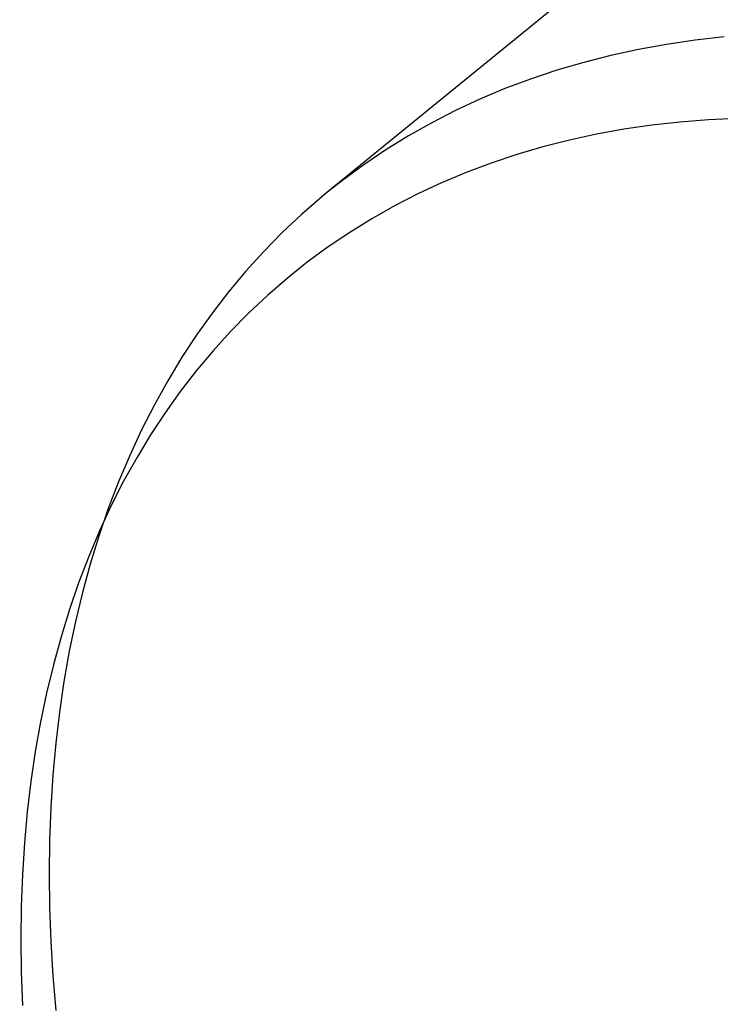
# Model space of a CAD drawing. Header units: millimetres. Extents: x -104 to 128, y -124 to 124.
# Tile 5 of 256: x -104.36 to -99.37, y -109.28 to -102.27. Entities that reach past the tile are written whole.
import ezdxf

# ---------------------------------------------------------------- set-up
doc = ezdxf.new("R2010")
doc.units = ezdxf.units.MM
doc.header["$MEASUREMENT"] = 0
doc.layers.add('Predefinito', color=5, linetype='Continuous')

msp = doc.modelspace()

# ---------------------------------------------------------------- linework, layer by layer
at = {"layer": 'Predefinito', "extrusion": (0.657678, 0.107644, 0.745569)}
msp.add_lwpolyline([(-84.9868, 1187.709), (-84.9958, 1187.7293), (-85.0053, 1187.7496), (-85.0154, 1187.7698), (-85.026, 1187.79), (-85.0372, 1187.8101), (-85.0489, 1187.83), (-85.0611, 1187.8499), (-85.074, 1187.8696), (-85.0874, 1187.8892), (-85.1013, 1187.9085), (-85.1158, 1187.9277), (-85.1309, 1187.9466), (-85.1465, 1187.9653), (-85.1626, 1187.9837), (-85.1793, 1188.0018), (-85.1966, 1188.0195), (-85.2143, 1188.037), (-85.2326, 1188.054), (-85.2514, 1188.0707), (-85.2707, 1188.087), (-85.2905, 1188.1028), (-85.3107, 1188.1182), (-85.3314, 1188.1331), (-85.3525, 1188.1475), (-85.3741, 1188.1614), (-85.396, 1188.1748), (-85.4183, 1188.1877), (-85.441, 1188.1999), (-85.464, 1188.2116), (-85.4874, 1188.2228), (-85.511, 1188.2333), (-85.5349, 1188.2432), (-85.5591, 1188.2525), (-85.5835, 1188.2611), (-85.6081, 1188.2692), (-85.6328, 1188.2765), (-85.6578, 1188.2832), (-85.6828, 1188.2893), (-85.7079, 1188.2947), (-85.7331, 1188.2995), (-85.7584, 1188.3036), (-85.7836, 1188.307), (-85.8089, 1188.3098), (-85.8341, 1188.3119), (-85.8593, 1188.3134), (-85.8844, 1188.3142), (-85.9094, 1188.3145), (-85.9343, 1188.3141), (-85.959, 1188.3131), (-85.9836, 1188.3114), (-86.008, 1188.3092), (-86.0322, 1188.3064), (-86.0561, 1188.3031), (-86.0798, 1188.2992), (-86.1033, 1188.2948), (-86.1265, 1188.2898), (-86.1493, 1188.2843), (-86.1719, 1188.2784), (-86.1942, 1188.272), (-86.2161, 1188.2651), (-86.2377, 1188.2578), (-86.2589, 1188.25), (-86.2798, 1188.2419), (-86.3002, 1188.2334)], dxfattribs=at)
at = {"layer": 'Predefinito', "extrusion": (0.623564, 0.170671, 0.762915)}
msp.add_lwpolyline([(-72.4442, 1163.0665), (-72.4515, 1163.0874), (-72.4594, 1163.1084), (-72.4678, 1163.1293), (-72.4768, 1163.1503), (-72.4863, 1163.1712), (-72.4964, 1163.192), (-72.5071, 1163.2128), (-72.5183, 1163.2335), (-72.5301, 1163.254), (-72.5425, 1163.2744), (-72.5554, 1163.2947), (-72.5689, 1163.3147), (-72.583, 1163.3346), (-72.5977, 1163.3542), (-72.6129, 1163.3736), (-72.6287, 1163.3926), (-72.645, 1163.4114), (-72.6619, 1163.4299), (-72.6793, 1163.448), (-72.6972, 1163.4657), (-72.7157, 1163.4831), (-72.7346, 1163.5), (-72.7541, 1163.5165), (-72.774, 1163.5325), (-72.7944, 1163.5481), (-72.8152, 1163.5632), (-72.8364, 1163.5778), (-72.8581, 1163.5918), (-72.8801, 1163.6053), (-72.9025, 1163.6182), (-72.9252, 1163.6306), (-72.9483, 1163.6424), (-72.9716, 1163.6535), (-72.9953, 1163.6641), (-73.0191, 1163.674), (-73.0432, 1163.6833), (-73.0675, 1163.692), (-73.092, 1163.7), (-73.1166, 1163.7074), (-73.1414, 1163.7141), (-73.1662, 1163.7202), (-73.1911, 1163.7256), (-73.2161, 1163.7304), (-73.2411, 1163.7345), (-73.2661, 1163.738), (-73.291, 1163.7408), (-73.316, 1163.743), (-73.3408, 1163.7446), (-73.3655, 1163.7455), (-73.3902, 1163.7459), (-73.4146, 1163.7456), (-73.439, 1163.7447), (-73.4631, 1163.7433), (-73.487, 1163.7413), (-73.5108, 1163.7387), (-73.5343, 1163.7356), (-73.5575, 1163.732), (-73.5805, 1163.7278), (-73.6032, 1163.7232), (-73.6256, 1163.7181), (-73.6477, 1163.7125), (-73.6694, 1163.7064), (-73.6909, 1163.7), (-73.712, 1163.6931)], dxfattribs=at)
at = {"layer": 'Predefinito', "extrusion": (0.635355, 0.149687, 0.757574)}
msp.add_lwpolyline([(-76.8253, 1170.7153), (-76.8332, 1170.736), (-76.8417, 1170.7567), (-76.8507, 1170.7775), (-76.8602, 1170.7982), (-76.8703, 1170.8188), (-76.881, 1170.8394), (-76.8922, 1170.8598), (-76.904, 1170.8802), (-76.9164, 1170.9004), (-76.9293, 1170.9205), (-76.9428, 1170.9404), (-76.9568, 1170.96), (-76.9714, 1170.9795), (-76.9866, 1170.9987), (-77.0024, 1171.0176), (-77.0187, 1171.0363), (-77.0355, 1171.0546), (-77.0529, 1171.0726), (-77.0708, 1171.0902), (-77.0892, 1171.1075), (-77.1081, 1171.1243), (-77.1275, 1171.1407), (-77.1474, 1171.1567), (-77.1677, 1171.1722), (-77.1885, 1171.1872), (-77.2097, 1171.2017), (-77.2314, 1171.2157), (-77.2534, 1171.2291), (-77.2758, 1171.242), (-77.2985, 1171.2543), (-77.3216, 1171.2661), (-77.3449, 1171.2772), (-77.3686, 1171.2877), (-77.3925, 1171.2977), (-77.4166, 1171.3069), (-77.441, 1171.3156), (-77.4655, 1171.3236), (-77.4902, 1171.3309), (-77.515, 1171.3377), (-77.5399, 1171.3437), (-77.5649, 1171.3491), (-77.59, 1171.3538), (-77.6151, 1171.3579), (-77.6402, 1171.3614), (-77.6652, 1171.3642), (-77.6903, 1171.3663), (-77.7152, 1171.3678), (-77.7401, 1171.3687), (-77.7648, 1171.369), (-77.7895, 1171.3687), (-77.8139, 1171.3677), (-77.8382, 1171.3662), (-77.8623, 1171.3641), (-77.8862, 1171.3615), (-77.9098, 1171.3582), (-77.9332, 1171.3545), (-77.9564, 1171.3502), (-77.9792, 1171.3455), (-78.0018, 1171.3402), (-78.024, 1171.3345), (-78.046, 1171.3283), (-78.0676, 1171.3217), (-78.0888, 1171.3146), (-78.1097, 1171.3072)], dxfattribs=at)
at = {"layer": 'Predefinito', "extrusion": (0.61135, 0.191623, 0.76781)}
msp.add_lwpolyline([(-67.8616, 1156.0246), (-67.8683, 1156.0457), (-67.8756, 1156.0669), (-67.8835, 1156.0881), (-67.8919, 1156.1093), (-67.9008, 1156.1304), (-67.9103, 1156.1515), (-67.9204, 1156.1726), (-67.931, 1156.1936), (-67.9422, 1156.2144), (-67.954, 1156.2352), (-67.9664, 1156.2558), (-67.9794, 1156.2762), (-67.9929, 1156.2964), (-68.007, 1156.3165), (-68.0217, 1156.3362), (-68.0369, 1156.3558), (-68.0527, 1156.375), (-68.069, 1156.3939), (-68.0859, 1156.4125), (-68.1034, 1156.4307), (-68.1213, 1156.4486), (-68.1398, 1156.466), (-68.1588, 1156.4831), (-68.1782, 1156.4997), (-68.1982, 1156.5158), (-68.2186, 1156.5315), (-68.2394, 1156.5466), (-68.2606, 1156.5613), (-68.2823, 1156.5754), (-68.3043, 1156.5889), (-68.3267, 1156.6019), (-68.3494, 1156.6143), (-68.3724, 1156.6261), (-68.3957, 1156.6374), (-68.4193, 1156.648), (-68.4432, 1156.6579), (-68.4672, 1156.6673), (-68.4914, 1156.676), (-68.5159, 1156.6841), (-68.5404, 1156.6915), (-68.5651, 1156.6982), (-68.5898, 1156.7044), (-68.6146, 1156.7098), (-68.6395, 1156.7147), (-68.6644, 1156.7188), (-68.6893, 1156.7224), (-68.7141, 1156.7253), (-68.7389, 1156.7275), (-68.7636, 1156.7292), (-68.7882, 1156.7302), (-68.8127, 1156.7306), (-68.837, 1156.7304), (-68.8612, 1156.7296), (-68.8852, 1156.7283), (-68.909, 1156.7264), (-68.9325, 1156.724), (-68.9559, 1156.721), (-68.9789, 1156.7175), (-69.0017, 1156.7135), (-69.0243, 1156.709), (-69.0465, 1156.704), (-69.0684, 1156.6986), (-69.0901, 1156.6927), (-69.1114, 1156.6864)], dxfattribs=at)
at = {"layer": 'Predefinito', "extrusion": (0.617509, 0.181153, 0.765419)}
msp.add_lwpolyline([(-70.1777, 1159.4672), (-70.1847, 1159.4882), (-70.1923, 1159.5093), (-70.2004, 1159.5304), (-70.2091, 1159.5514), (-70.2184, 1159.5725), (-70.2282, 1159.5935), (-70.2385, 1159.6144), (-70.2495, 1159.6352), (-70.261, 1159.6559), (-70.2731, 1159.6765), (-70.2857, 1159.6969), (-70.299, 1159.7172), (-70.3128, 1159.7372), (-70.3272, 1159.757), (-70.3421, 1159.7766), (-70.3576, 1159.7959), (-70.3737, 1159.8149), (-70.3903, 1159.8336), (-70.4075, 1159.8519), (-70.4251, 1159.8699), (-70.4434, 1159.8875), (-70.4621, 1159.9047), (-70.4813, 1159.9215), (-70.501, 1159.9378), (-70.5211, 1159.9536), (-70.5417, 1159.969), (-70.5628, 1159.9839), (-70.5842, 1159.9982), (-70.6061, 1160.012), (-70.6283, 1160.0253), (-70.6508, 1160.0379), (-70.6737, 1160.05), (-70.6969, 1160.0615), (-70.7204, 1160.0724), (-70.7441, 1160.0827), (-70.7681, 1160.0923), (-70.7923, 1160.1013), (-70.8166, 1160.1097), (-70.8412, 1160.1174), (-70.8658, 1160.1245), (-70.8906, 1160.1309), (-70.9154, 1160.1367), (-70.9403, 1160.1418), (-70.9652, 1160.1462), (-70.9902, 1160.1501), (-71.0151, 1160.1532), (-71.04, 1160.1558), (-71.0648, 1160.1577), (-71.0895, 1160.159), (-71.1141, 1160.1597), (-71.1386, 1160.1597), (-71.1629, 1160.1592), (-71.1871, 1160.1581), (-71.2111, 1160.1564), (-71.2348, 1160.1542), (-71.2584, 1160.1514), (-71.2816, 1160.1481), (-71.3047, 1160.1443), (-71.3274, 1160.14), (-71.3499, 1160.1351), (-71.3721, 1160.1299), (-71.3939, 1160.1241), (-71.4154, 1160.118), (-71.4366, 1160.1114)], dxfattribs=at)
at = {"layer": 'Predefinito', "extrusion": (0.559036, 0.273833, 0.78262)}
msp.add_lwpolyline([(-47.8818, 1134.7583), (-47.8861, 1134.7801), (-47.8908, 1134.802), (-47.8961, 1134.8239), (-47.902, 1134.846), (-47.9083, 1134.868), (-47.9153, 1134.8901), (-47.9228, 1134.9122), (-47.9309, 1134.9343), (-47.9396, 1134.9563), (-47.9489, 1134.9783), (-47.9588, 1135.0002), (-47.9692, 1135.022), (-47.9803, 1135.0437), (-47.9919, 1135.0653), (-48.0042, 1135.0866), (-48.017, 1135.1078), (-48.0305, 1135.1287), (-48.0445, 1135.1494), (-48.0591, 1135.1699), (-48.0742, 1135.19), (-48.09, 1135.2099), (-48.1063, 1135.2294), (-48.1231, 1135.2486), (-48.1405, 1135.2673), (-48.1584, 1135.2857), (-48.1768, 1135.3036), (-48.1957, 1135.3211), (-48.2151, 1135.3382), (-48.2349, 1135.3547), (-48.2552, 1135.3708), (-48.2759, 1135.3863), (-48.297, 1135.4013), (-48.3185, 1135.4157), (-48.3403, 1135.4296), (-48.3625, 1135.4429), (-48.385, 1135.4556), (-48.4078, 1135.4677), (-48.4308, 1135.4792), (-48.4541, 1135.4901), (-48.4776, 1135.5003), (-48.5013, 1135.51), (-48.5252, 1135.5189), (-48.5492, 1135.5273), (-48.5733, 1135.535), (-48.5975, 1135.5421), (-48.6218, 1135.5485), (-48.6461, 1135.5543), (-48.6705, 1135.5594), (-48.6948, 1135.564), (-48.7191, 1135.5679), (-48.7434, 1135.5712), (-48.7676, 1135.5738), (-48.7917, 1135.5759), (-48.8157, 1135.5774), (-48.8395, 1135.5783), (-48.8632, 1135.5786), (-48.8867, 1135.5784), (-48.9101, 1135.5777), (-48.9332, 1135.5764), (-48.9561, 1135.5745), (-48.9788, 1135.5722), (-49.0012, 1135.5694), (-49.0233, 1135.5661), (-49.0452, 1135.5624)], dxfattribs=at)
at = {"layer": 'Predefinito', "extrusion": (0.501401, 0.353241, 0.789821)}
msp.add_lwpolyline([(-25.7565, 1125.2247), (-25.758, 1125.2469), (-25.76, 1125.2692), (-25.7625, 1125.2916), (-25.7656, 1125.3142), (-25.7692, 1125.3369), (-25.7734, 1125.3597), (-25.7781, 1125.3825), (-25.7834, 1125.4054), (-25.7893, 1125.4284), (-25.7957, 1125.4514), (-25.8028, 1125.4743), (-25.8105, 1125.4973), (-25.8188, 1125.5202), (-25.8276, 1125.543), (-25.8371, 1125.5657), (-25.8472, 1125.5883), (-25.858, 1125.6107), (-25.8693, 1125.633), (-25.8813, 1125.6551), (-25.8938, 1125.677), (-25.907, 1125.6987), (-25.9207, 1125.72), (-25.935, 1125.7411), (-25.9499, 1125.7619), (-25.9654, 1125.7824), (-25.9815, 1125.8025), (-25.998, 1125.8222), (-26.0151, 1125.8415), (-26.0328, 1125.8604), (-26.0509, 1125.8788), (-26.0695, 1125.8968), (-26.0886, 1125.9143), (-26.1081, 1125.9313), (-26.1281, 1125.9478), (-26.1484, 1125.9637), (-26.1692, 1125.9791), (-26.1903, 1125.994), (-26.2117, 1126.0082), (-26.2335, 1126.0219), (-26.2555, 1126.035), (-26.2778, 1126.0475), (-26.3004, 1126.0594), (-26.3232, 1126.0706), (-26.3462, 1126.0813), (-26.3693, 1126.0913), (-26.3926, 1126.1007), (-26.416, 1126.1095), (-26.4395, 1126.1176), (-26.4631, 1126.1251), (-26.4868, 1126.132), (-26.5104, 1126.1383), (-26.5341, 1126.144), (-26.5578, 1126.149), (-26.5814, 1126.1535), (-26.6049, 1126.1573), (-26.6284, 1126.1606), (-26.6518, 1126.1633), (-26.675, 1126.1654), (-26.6981, 1126.167), (-26.7211, 1126.1681), (-26.7438, 1126.1686), (-26.7664, 1126.1686), (-26.7888, 1126.1681), (-26.811, 1126.1671)], dxfattribs=at)
at = {"layer": 'Predefinito', "extrusion": (0.486159, 0.372653, 0.790429)}
msp.add_lwpolyline([(-19.9856, 1124.7453), (-19.9863, 1124.7675), (-19.9876, 1124.7899), (-19.9894, 1124.8124), (-19.9918, 1124.8351), (-19.9947, 1124.8579), (-19.9981, 1124.8808), (-20.0021, 1124.9038), (-20.0067, 1124.9268), (-20.0118, 1124.95), (-20.0176, 1124.9731), (-20.0239, 1124.9963), (-20.0308, 1125.0195), (-20.0384, 1125.0426), (-20.0465, 1125.0657), (-20.0553, 1125.0887), (-20.0647, 1125.1116), (-20.0747, 1125.1344), (-20.0853, 1125.157), (-20.0965, 1125.1795), (-20.1084, 1125.2018), (-20.1208, 1125.2238), (-20.1339, 1125.2456), (-20.1476, 1125.2672), (-20.1618, 1125.2884), (-20.1766, 1125.3094), (-20.192, 1125.3299), (-20.208, 1125.3502), (-20.2244, 1125.37), (-20.2415, 1125.3895), (-20.259, 1125.4085), (-20.277, 1125.427), (-20.2955, 1125.4451), (-20.3145, 1125.4627), (-20.3339, 1125.4798), (-20.3538, 1125.4964), (-20.374, 1125.5125), (-20.3946, 1125.528), (-20.4156, 1125.5429), (-20.4369, 1125.5573), (-20.4585, 1125.5711), (-20.4805, 1125.5843), (-20.5026, 1125.5969), (-20.525, 1125.6089), (-20.5477, 1125.6202), (-20.5705, 1125.631), (-20.5935, 1125.6411), (-20.6166, 1125.6506), (-20.6399, 1125.6595), (-20.6632, 1125.6678), (-20.6866, 1125.6754), (-20.7101, 1125.6824), (-20.7335, 1125.6888), (-20.757, 1125.6947), (-20.7805, 1125.6999), (-20.8039, 1125.7045), (-20.8272, 1125.7085), (-20.8505, 1125.7119), (-20.8737, 1125.7148), (-20.8967, 1125.7171), (-20.9196, 1125.7189), (-20.9424, 1125.7201), (-20.965, 1125.7208), (-20.9874, 1125.721), (-21.0095, 1125.7208)], dxfattribs=at)
at = {"layer": 'Predefinito', "extrusion": (0.478412, 0.382293, 0.790553)}
msp.add_lwpolyline([(-17.0749, 1124.7958), (-17.0754, 1124.818), (-17.0763, 1124.8403), (-17.0778, 1124.8629), (-17.0797, 1124.8856), (-17.0823, 1124.9084), (-17.0853, 1124.9314), (-17.089, 1124.9544), (-17.0932, 1124.9776), (-17.0979, 1125.0008), (-17.1033, 1125.024), (-17.1093, 1125.0473), (-17.1158, 1125.0706), (-17.123, 1125.0938), (-17.1308, 1125.1171), (-17.1392, 1125.1402), (-17.1482, 1125.1633), (-17.1579, 1125.1862), (-17.1681, 1125.209), (-17.179, 1125.2317), (-17.1905, 1125.2541), (-17.2026, 1125.2764), (-17.2153, 1125.2984), (-17.2286, 1125.3201), (-17.2425, 1125.3416), (-17.257, 1125.3628), (-17.272, 1125.3836), (-17.2877, 1125.4041), (-17.3038, 1125.4242), (-17.3205, 1125.4439), (-17.3378, 1125.4632), (-17.3555, 1125.482), (-17.3737, 1125.5004), (-17.3924, 1125.5183), (-17.4115, 1125.5357), (-17.4311, 1125.5526), (-17.4511, 1125.569), (-17.4715, 1125.5848), (-17.4922, 1125.6001), (-17.5133, 1125.6148), (-17.5347, 1125.629), (-17.5564, 1125.6425), (-17.5784, 1125.6554), (-17.6006, 1125.6678), (-17.623, 1125.6795), (-17.6457, 1125.6906), (-17.6685, 1125.7011), (-17.6915, 1125.711), (-17.7146, 1125.7203), (-17.7378, 1125.7289), (-17.7611, 1125.7369), (-17.7844, 1125.7443), (-17.8078, 1125.7511), (-17.8312, 1125.7573), (-17.8545, 1125.7629), (-17.8779, 1125.7678), (-17.9011, 1125.7722), (-17.9244, 1125.776), (-17.9475, 1125.7793), (-17.9705, 1125.782), (-17.9934, 1125.7841), (-18.0161, 1125.7857), (-18.0387, 1125.7868), (-18.061, 1125.7873), (-18.0832, 1125.7874)], dxfattribs=at)
at = {"layer": 'Predefinito', "extrusion": (0.470583, 0.391885, 0.790556)}
msp.add_lwpolyline([(-14.1516, 1125.0403), (-14.1517, 1125.0625), (-14.1522, 1125.0848), (-14.1533, 1125.1074), (-14.1549, 1125.1301), (-14.1571, 1125.153), (-14.1598, 1125.176), (-14.163, 1125.1991), (-14.1669, 1125.2223), (-14.1713, 1125.2456), (-14.1763, 1125.269), (-14.1819, 1125.2923), (-14.1881, 1125.3157), (-14.1949, 1125.3391), (-14.2023, 1125.3624), (-14.2103, 1125.3857), (-14.219, 1125.4089), (-14.2282, 1125.432), (-14.2381, 1125.4549), (-14.2486, 1125.4778), (-14.2598, 1125.5004), (-14.2715, 1125.5228), (-14.2839, 1125.545), (-14.2968, 1125.567), (-14.3104, 1125.5887), (-14.3245, 1125.6101), (-14.3393, 1125.6312), (-14.3545, 1125.6519), (-14.3704, 1125.6723), (-14.3868, 1125.6922), (-14.4037, 1125.7118), (-14.4211, 1125.7309), (-14.439, 1125.7496), (-14.4574, 1125.7678), (-14.4763, 1125.7855), (-14.4956, 1125.8027), (-14.5153, 1125.8194), (-14.5354, 1125.8356), (-14.5559, 1125.8512), (-14.5768, 1125.8662), (-14.5979, 1125.8807), (-14.6194, 1125.8946), (-14.6412, 1125.9079), (-14.6632, 1125.9206), (-14.6855, 1125.9327), (-14.7079, 1125.9441), (-14.7306, 1125.955), (-14.7534, 1125.9652), (-14.7763, 1125.9749), (-14.7994, 1125.9839), (-14.8226, 1125.9923), (-14.8458, 1126), (-14.869, 1126.0072), (-14.8923, 1126.0137), (-14.9156, 1126.0197), (-14.9389, 1126.025), (-14.9621, 1126.0298), (-14.9852, 1126.034), (-15.0083, 1126.0376), (-15.0312, 1126.0407), (-15.0541, 1126.0432), (-15.0768, 1126.0451), (-15.0993, 1126.0466), (-15.1217, 1126.0475), (-15.1439, 1126.0479)], dxfattribs=at)
at = {"layer": 'Predefinito', "extrusion": (-0.612372, -0.5, 0.612372)}
for points in [[(39.5528, 1216.0996), (39.5493, 1216.3841), (39.5387, 1216.6678), (39.5212, 1216.9509), (39.4968, 1217.2332), (39.4654, 1217.5149), (39.427, 1217.7959), (39.3816, 1218.0763), (39.3293, 1218.3559), (39.2701, 1218.6338), (39.2043, 1218.9092), (39.132, 1219.182), (39.0532, 1219.4524), (38.9679, 1219.7204), (38.8762, 1219.9859), (38.7781, 1220.2489), (38.6736, 1220.5095), (38.5627, 1220.7677), (38.4454, 1221.0234), (38.3216, 1221.2766), (38.1913, 1221.5274), (38.0544, 1221.7757), (37.911, 1222.0213), (37.7618, 1222.2628), (37.6073, 1222.4998), (37.4474, 1222.7322), (37.2822, 1222.9602), (37.1118, 1223.1837), (36.9361, 1223.4028), (36.7552, 1223.6175), (36.569, 1223.8277), (36.3776, 1224.0335), (36.181, 1224.2349), (35.979, 1224.4318), (35.7718, 1224.6241), (35.5051, 1224.8582), (35.3413, 1224.995), (35.1197, 1225.172), (34.8946, 1225.343), (34.6659, 1225.5079), (34.4337, 1225.6669), (34.1981, 1225.82), (33.9589, 1225.9671), (33.7163, 1226.1084), (33.4702, 1226.2437), (33.2206, 1226.3731), (32.9675, 1226.4965), (32.7109, 1226.614), (32.4508, 1226.7254), (32.1205, 1226.8562), (31.9204, 1226.9297), (31.6524, 1227.0217), (31.383, 1227.1069), (31.1123, 1227.1852), (30.8403, 1227.2567), (30.5669, 1227.3214), (30.2922, 1227.3795), (30.0162, 1227.4308), (29.7388, 1227.4753), (29.4602, 1227.5132), (29.1802, 1227.5442), (28.8988, 1227.5685), (28.6161, 1227.5858), (28.332, 1227.5962), (28.0479, 1227.5996), (27.7648, 1227.596), (27.4827, 1227.5855), (27.2016, 1227.5681), (26.9214, 1227.5438), (26.6422, 1227.5128), (26.3641, 1227.475), (26.0869, 1227.4303), (25.8106, 1227.3789), (25.5354, 1227.3207), (25.2611, 1227.2556), (24.9879, 1227.1837), (24.7156, 1227.1048), (24.4445, 1227.0189), (24.176, 1226.9265), (23.9109, 1226.8278), (23.6489, 1226.723), (23.3902, 1226.612), (23.1346, 1226.4949), (22.8823, 1226.3717), (22.6331, 1226.2424), (22.387, 1226.1071), (22.1442, 1225.9656), (21.9045, 1225.8181), (21.668, 1225.6644), (21.4348, 1225.5045), (21.1478, 1225.2959), (20.9784, 1225.1662), (20.7569, 1224.989), (20.5406, 1224.8069), (20.3294, 1224.6201), (20.1232, 1224.4286), (19.9221, 1224.2324), (19.7259, 1224.0314), (19.5348, 1223.8258), (19.3487, 1223.6155), (19.1675, 1223.4005), (18.9915, 1223.1808), (18.8204, 1222.9563), (18.6545, 1222.727), (18.4937, 1222.493), (18.3386, 1222.2546), (18.1899, 1222.0134), (18.0476, 1221.7693), (17.9116, 1221.5225), (17.782, 1221.2728), (17.6587, 1221.0204), (17.5417, 1220.7652), (17.4309, 1220.5072), (17.3265, 1220.2464), (17.2283, 1219.9829), (17.1364, 1219.7166), (17.0509, 1219.4475), (16.9718, 1219.1755), (16.8991, 1218.9007), (16.8333, 1218.6241), (16.7744, 1218.3466), (16.7225, 1218.0683), (16.6684, 1217.7264)], [(16.5528, 1216.0959), (16.5582, 1215.7473), (16.5703, 1215.4643), (16.5894, 1215.1823), (16.6154, 1214.9014), (16.6482, 1214.6214), (16.6878, 1214.3426), (16.7342, 1214.0647), (16.7875, 1213.7879), (16.8476, 1213.5122), (16.9147, 1213.2374), (16.9886, 1212.9638), (17.0695, 1212.6912), (17.1571, 1212.4207), (17.251, 1212.1534), (17.3512, 1211.8893), (17.4576, 1211.6284), (17.5701, 1211.3705), (17.6888, 1211.1158), (17.8136, 1210.8642), (17.9445, 1210.6157), (18.0816, 1210.3703), (18.2247, 1210.1281), (18.3741, 1209.8889), (18.5296, 1209.6529), (18.6915, 1209.4201), (18.8596, 1209.1906), (19.033, 1208.9656), (19.2113, 1208.7458), (19.3945, 1208.531), (19.5824, 1208.3212), (19.7752, 1208.1164), (19.9727, 1207.9166), (20.1749, 1207.7217), (20.3819, 1207.5318), (20.5936, 1207.3469), (20.8101, 1207.1669), (21.0314, 1206.9919), (21.2575, 1206.822), (21.4885, 1206.6572), (21.7241, 1206.4976), (21.963, 1206.3444), (22.2048, 1206.1976), (22.4494, 1206.0571), (22.6969, 1205.9229), (22.9473, 1205.7951), (23.2005, 1205.6734), (23.4565, 1205.558), (23.7154, 1205.4489), (23.9772, 1205.346), (24.2417, 1205.2495), (24.5092, 1205.1592), (24.7795, 1205.0753), (25.0528, 1204.9978), (25.3284, 1204.927), (25.6046, 1204.8632), (25.8815, 1204.8064), (26.159, 1204.7566), (26.4372, 1204.7137), (26.7159, 1204.6776), (26.9952, 1204.6483), (27.2752, 1204.6259), (27.5558, 1204.6104), (27.8369, 1204.6016), (28.1187, 1204.5998), (28.4011, 1204.6049), (28.6842, 1204.617), (28.9678, 1204.6361), (29.2509, 1204.6622), (29.5323, 1204.6952), (29.812, 1204.735), (30.0899, 1204.7815), (30.3661, 1204.8347), (30.6407, 1204.8946), (30.9135, 1204.9611), (31.1847, 1205.0343), (31.4542, 1205.1141), (31.722, 1205.2007), (31.9881, 1205.2939), (32.2524, 1205.3939), (32.5151, 1205.5007), (32.7759, 1205.6143), (33.0334, 1205.7341), (33.287, 1205.8599), (33.5368, 1205.9914), (33.7827, 1206.1288), (34.0248, 1206.2719), (34.2631, 1206.4207), (34.4976, 1206.5752), (34.7283, 1206.7355), (34.9552, 1206.9014), (35.1783, 1207.0732), (35.3976, 1207.2507), (35.613, 1207.434), (35.8245, 1207.6232), (36.0319, 1207.8181), (36.2338, 1208.0175), (36.4301, 1208.2211), (36.6208, 1208.429), (36.806, 1208.641), (36.9857, 1208.8572), (37.16, 1209.0776), (37.3287, 1209.302), (37.492, 1209.5307), (37.6498, 1209.7634), (37.8021, 1210.0004), (37.9489, 1210.2415), (38.09, 1210.4868), (38.2256, 1210.7364), (38.3552, 1210.9897), (38.478, 1211.2453), (38.5942, 1211.503), (38.7037, 1211.7628), (38.8066, 1212.0247), (38.903, 1212.2887), (38.9928, 1212.5548), (39.0761, 1212.823), (39.1529, 1213.0933), (39.2231, 1213.3658), (39.2867, 1213.6403), (39.3438, 1213.9169), (39.3941, 1214.1957), (39.4377, 1214.4767)]]:
    msp.add_lwpolyline(points, dxfattribs=at)
at = {"layer": 'Predefinito', "extrusion": (0.438677, 0.4295, 0.789362)}
msp.add_lwpolyline([(-2.458, 1127.9317), (-2.4566, 1127.9539), (-2.4558, 1127.9763), (-2.4554, 1127.9989), (-2.4556, 1128.0217), (-2.4563, 1128.0446), (-2.4575, 1128.0678), (-2.4593, 1128.091), (-2.4617, 1128.1144), (-2.4646, 1128.138), (-2.4681, 1128.1616), (-2.4722, 1128.1852), (-2.4769, 1128.209), (-2.4822, 1128.2327), (-2.4881, 1128.2565), (-2.4947, 1128.2802), (-2.5018, 1128.3039), (-2.5096, 1128.3275), (-2.518, 1128.3511), (-2.5271, 1128.3745), (-2.5367, 1128.3978), (-2.547, 1128.421), (-2.5579, 1128.4439), (-2.5695, 1128.4667), (-2.5816, 1128.4892), (-2.5944, 1128.5114), (-2.6077, 1128.5334), (-2.6217, 1128.555), (-2.6362, 1128.5764), (-2.6513, 1128.5973), (-2.6669, 1128.6179), (-2.6831, 1128.6381), (-2.6998, 1128.6579), (-2.717, 1128.6772), (-2.7347, 1128.6961), (-2.7529, 1128.7145), (-2.7715, 1128.7324), (-2.7905, 1128.7498), (-2.81, 1128.7667), (-2.8298, 1128.7831), (-2.8501, 1128.7988), (-2.8706, 1128.8141), (-2.8915, 1128.8287), (-2.9127, 1128.8428), (-2.9341, 1128.8562), (-2.9558, 1128.8691), (-2.9777, 1128.8814), (-2.9998, 1128.8931), (-3.0221, 1128.9041), (-3.0446, 1128.9146), (-3.0671, 1128.9244), (-3.0898, 1128.9337), (-3.1126, 1128.9423), (-3.1354, 1128.9503), (-3.1582, 1128.9577), (-3.1811, 1128.9645), (-3.204, 1128.9708), (-3.2268, 1128.9764), (-3.2496, 1128.9815), (-3.2723, 1128.986), (-3.2949, 1128.9899), (-3.3175, 1128.9933), (-3.3399, 1128.9962), (-3.3622, 1128.9985), (-3.3843, 1129.0004)], dxfattribs=at)
at = {"layer": 'Predefinito', "extrusion": (0.612372, 0.5, -0.612372)}
msp.add_lwpolyline([(-16.6684, 1217.7264), (-16.6356, 1217.4776), (-16.6083, 1217.2282), (-16.584, 1216.9464), (-16.5666, 1216.6638), (-16.5562, 1216.3803), (-16.5528, 1216.0959)], dxfattribs=at)
at = {"layer": 'Predefinito', "extrusion": (0.372141, 0.501099, 0.781287)}
msp.add_lwpolyline([(20.4613, 1142.5372), (20.4653, 1142.559), (20.4689, 1142.5811), (20.4721, 1142.6035), (20.4747, 1142.6261), (20.4768, 1142.649), (20.4785, 1142.6721), (20.4796, 1142.6954), (20.4801, 1142.7189), (20.4801, 1142.7426), (20.4795, 1142.7665), (20.4784, 1142.7905), (20.4767, 1142.8146), (20.4743, 1142.8388), (20.4714, 1142.8631), (20.4678, 1142.8875), (20.4636, 1142.9119), (20.4588, 1142.9363), (20.4534, 1142.9607), (20.4473, 1142.9851), (20.4406, 1143.0094), (20.4332, 1143.0336), (20.4252, 1143.0577), (20.4165, 1143.0817), (20.4073, 1143.1056), (20.3973, 1143.1292), (20.3868, 1143.1527), (20.3756, 1143.1759), (20.3638, 1143.1988), (20.3514, 1143.2215), (20.3385, 1143.2439), (20.3249, 1143.2659), (20.3108, 1143.2876), (20.2961, 1143.3089), (20.2808, 1143.3298), (20.2651, 1143.3503), (20.2488, 1143.3704), (20.232, 1143.39), (20.2148, 1143.4091), (20.1971, 1143.4278), (20.179, 1143.4459), (20.1605, 1143.4636), (20.1416, 1143.4807), (20.1223, 1143.4973), (20.1027, 1143.5133), (20.0828, 1143.5287), (20.0625, 1143.5436), (20.042, 1143.5579), (20.0213, 1143.5716), (20.0003, 1143.5848), (19.9791, 1143.5973), (19.9577, 1143.6093), (19.9362, 1143.6206), (19.9145, 1143.6314), (19.8928, 1143.6416), (19.8709, 1143.6512), (19.849, 1143.6602), (19.827, 1143.6686), (19.805, 1143.6764), (19.7831, 1143.6837), (19.7611, 1143.6904), (19.7391, 1143.6966), (19.7172, 1143.7022), (19.6954, 1143.7072), (19.6737, 1143.7118)], dxfattribs=at)
at = {"layer": 'Predefinito', "extrusion": (0.302007, 0.567897, 0.765693)}
msp.add_lwpolyline([(41.9873, 1168.0492), (41.9938, 1168.0705), (42, 1168.092), (42.0057, 1168.1139), (42.0109, 1168.136), (42.0157, 1168.1585), (42.02, 1168.1813), (42.0238, 1168.2043), (42.027, 1168.2276), (42.0298, 1168.2511), (42.032, 1168.2749), (42.0336, 1168.2989), (42.0347, 1168.323), (42.0352, 1168.3474), (42.0351, 1168.3718), (42.0343, 1168.3964), (42.033, 1168.4212), (42.0311, 1168.446), (42.0285, 1168.4709), (42.0253, 1168.4958), (42.0214, 1168.5207), (42.0169, 1168.5456), (42.0117, 1168.5705), (42.0059, 1168.5953), (41.9995, 1168.6201), (41.9924, 1168.6447), (41.9846, 1168.6692), (41.9762, 1168.6936), (41.9671, 1168.7177), (41.9575, 1168.7417), (41.9472, 1168.7654), (41.9362, 1168.7889), (41.9247, 1168.8121), (41.9126, 1168.8349), (41.8999, 1168.8575), (41.8866, 1168.8797), (41.8728, 1168.9015), (41.8584, 1168.9229), (41.8435, 1168.9439), (41.8281, 1168.9645), (41.8122, 1168.9846), (41.7959, 1169.0043), (41.7791, 1169.0235), (41.7618, 1169.0422), (41.7442, 1169.0604), (41.7262, 1169.078), (41.7078, 1169.0951), (41.6891, 1169.1117), (41.6701, 1169.1278), (41.6508, 1169.1432), (41.6312, 1169.1582), (41.6113, 1169.1725), (41.5913, 1169.1863), (41.571, 1169.1995), (41.5506, 1169.2121), (41.53, 1169.2242), (41.5092, 1169.2357), (41.4884, 1169.2466), (41.4675, 1169.2569), (41.4465, 1169.2667), (41.4254, 1169.2759), (41.4043, 1169.2845), (41.3832, 1169.2926), (41.3622, 1169.3002), (41.3411, 1169.3072)], dxfattribs=at)
at = {"layer": 'Predefinito', "extrusion": (0.265576, 0.599477, 0.755047)}
msp.add_lwpolyline([(52.0184, 1184.5312), (52.0261, 1184.552), (52.0334, 1184.5732), (52.0403, 1184.5947), (52.0468, 1184.6166), (52.0528, 1184.6387), (52.0583, 1184.6612), (52.0633, 1184.684), (52.0679, 1184.7071), (52.0719, 1184.7305), (52.0754, 1184.7541), (52.0783, 1184.7779), (52.0807, 1184.802), (52.0825, 1184.8263), (52.0837, 1184.8507), (52.0844, 1184.8753), (52.0844, 1184.9001), (52.0838, 1184.925), (52.0826, 1184.9499), (52.0807, 1184.975), (52.0782, 1185.0001), (52.0751, 1185.0252), (52.0713, 1185.0504), (52.0668, 1185.0755), (52.0617, 1185.1005), (52.056, 1185.1255), (52.0496, 1185.1504), (52.0425, 1185.1752), (52.0348, 1185.1998), (52.0264, 1185.2242), (52.0174, 1185.2485), (52.0078, 1185.2725), (51.9976, 1185.2963), (51.9867, 1185.3198), (51.9753, 1185.343), (51.9632, 1185.3659), (51.9506, 1185.3884), (51.9374, 1185.4106), (51.9237, 1185.4324), (51.9094, 1185.4538), (51.8947, 1185.4747), (51.8794, 1185.4953), (51.8637, 1185.5153), (51.8475, 1185.5349), (51.8309, 1185.5541), (51.8138, 1185.5727), (51.7964, 1185.5908), (51.7787, 1185.6084), (51.7605, 1185.6254), (51.7421, 1185.6419), (51.7233, 1185.6579), (51.7043, 1185.6733), (51.685, 1185.6881), (51.6655, 1185.7024), (51.6458, 1185.7162), (51.6259, 1185.7293), (51.6058, 1185.7419), (51.5856, 1185.7539), (51.5653, 1185.7654), (51.5448, 1185.7763), (51.5243, 1185.7866), (51.5037, 1185.7964), (51.4831, 1185.8057), (51.4625, 1185.8144), (51.4418, 1185.8225)], dxfattribs=at)
at = {"layer": 'Predefinito', "extrusion": (0.228514, 0.629584, 0.742567)}
msp.add_lwpolyline([(61.4238, 1203.1282), (61.4326, 1203.1485), (61.441, 1203.1693), (61.449, 1203.1905), (61.4565, 1203.2119), (61.4637, 1203.2338), (61.4703, 1203.256), (61.4765, 1203.2785), (61.4823, 1203.3013), (61.4875, 1203.3244), (61.4922, 1203.3478), (61.4964, 1203.3715), (61.5, 1203.3954), (61.503, 1203.4195), (61.5055, 1203.4439), (61.5074, 1203.4684), (61.5087, 1203.4931), (61.5094, 1203.518), (61.5095, 1203.543), (61.5089, 1203.5681), (61.5077, 1203.5933), (61.5059, 1203.6186), (61.5034, 1203.6439), (61.5002, 1203.6692), (61.4964, 1203.6945), (61.492, 1203.7197), (61.4869, 1203.7449), (61.4811, 1203.77), (61.4746, 1203.795), (61.4676, 1203.8199), (61.4598, 1203.8445), (61.4515, 1203.869), (61.4424, 1203.8933), (61.4328, 1203.9173), (61.4226, 1203.9411), (61.4117, 1203.9646), (61.4003, 1203.9877), (61.3882, 1204.0105), (61.3757, 1204.033), (61.3625, 1204.0551), (61.3489, 1204.0768), (61.3347, 1204.0981), (61.32, 1204.119), (61.3049, 1204.1394), (61.2893, 1204.1593), (61.2732, 1204.1788), (61.2568, 1204.1978), (61.2399, 1204.2162), (61.2227, 1204.2342), (61.2051, 1204.2516), (61.1872, 1204.2686), (61.169, 1204.2849), (61.1505, 1204.3007), (61.1318, 1204.316), (61.1128, 1204.3307), (61.0936, 1204.3449), (61.0742, 1204.3585), (61.0546, 1204.3716), (61.0349, 1204.3841), (61.015, 1204.396), (60.9951, 1204.4074), (60.975, 1204.4182), (60.9549, 1204.4285), (60.9348, 1204.4383), (60.9146, 1204.4475)], dxfattribs=at)
at = {"layer": 'Predefinito', "extrusion": (0.153394, 0.684729, 0.712472)}
msp.add_lwpolyline([(78.1543, 1245.2637), (78.1649, 1245.2832), (78.1752, 1245.3031), (78.1851, 1245.3234), (78.1946, 1245.3441), (78.2038, 1245.3651), (78.2125, 1245.3866), (78.2208, 1245.4084), (78.2286, 1245.4306), (78.2359, 1245.4531), (78.2428, 1245.476), (78.2491, 1245.4992), (78.255, 1245.5226), (78.2602, 1245.5464), (78.265, 1245.5704), (78.2692, 1245.5947), (78.2727, 1245.6192), (78.2757, 1245.6439), (78.2781, 1245.6688), (78.2799, 1245.6938), (78.2811, 1245.719), (78.2816, 1245.7444), (78.2814, 1245.7698), (78.2807, 1245.7953), (78.2792, 1245.8208), (78.2771, 1245.8464), (78.2744, 1245.8719), (78.271, 1245.8974), (78.2669, 1245.9229), (78.2621, 1245.9483), (78.2567, 1245.9736), (78.2507, 1245.9988), (78.2439, 1246.0238), (78.2366, 1246.0486), (78.2286, 1246.0732), (78.22, 1246.0976), (78.2107, 1246.1217), (78.2009, 1246.1455), (78.1904, 1246.1691), (78.1794, 1246.1923), (78.1678, 1246.2152), (78.1557, 1246.2377), (78.143, 1246.2598), (78.1298, 1246.2816), (78.1161, 1246.3029), (78.102, 1246.3237), (78.0873, 1246.3442), (78.0723, 1246.3641), (78.0568, 1246.3836), (78.0409, 1246.4026), (78.0247, 1246.4211), (78.0081, 1246.4391), (77.9911, 1246.4566), (77.9739, 1246.4735), (77.9564, 1246.49), (77.9386, 1246.5059), (77.9205, 1246.5212), (77.9022, 1246.536), (77.8838, 1246.5503), (77.8651, 1246.564), (77.8463, 1246.5772), (77.8273, 1246.5899), (77.8083, 1246.602), (77.7891, 1246.6136), (77.7699, 1246.6246)], dxfattribs=at)
at = {"layer": 'Predefinito', "extrusion": (0.076965, 0.733212, 0.67563)}
msp.add_lwpolyline([(92.3198, 1292.3871), (92.332, 1292.4057), (92.3438, 1292.4247), (92.3553, 1292.4442), (92.3665, 1292.464), (92.3773, 1292.4843), (92.3877, 1292.505), (92.3977, 1292.5261), (92.4073, 1292.5476), (92.4164, 1292.5694), (92.4251, 1292.5917), (92.4333, 1292.6143), (92.441, 1292.6372), (92.4482, 1292.6604), (92.4548, 1292.684), (92.4609, 1292.7079), (92.4665, 1292.732), (92.4714, 1292.7564), (92.4758, 1292.781), (92.4796, 1292.8058), (92.4828, 1292.8308), (92.4853, 1292.856), (92.4872, 1292.8814), (92.4885, 1292.9069), (92.4891, 1292.9324), (92.4891, 1292.9581), (92.4884, 1292.9838), (92.4871, 1293.0095), (92.485, 1293.0352), (92.4823, 1293.0609), (92.479, 1293.0865), (92.475, 1293.1121), (92.4703, 1293.1376), (92.4649, 1293.1629), (92.4589, 1293.1881), (92.4523, 1293.2131), (92.445, 1293.2379), (92.4371, 1293.2624), (92.4286, 1293.2867), (92.4195, 1293.3108), (92.4098, 1293.3345), (92.3995, 1293.3579), (92.3887, 1293.381), (92.3773, 1293.4037), (92.3653, 1293.426), (92.3529, 1293.448), (92.34, 1293.4695), (92.3265, 1293.4906), (92.3127, 1293.5113), (92.2984, 1293.5315), (92.2837, 1293.5513), (92.2686, 1293.5705), (92.2531, 1293.5893), (92.2373, 1293.6076), (92.2211, 1293.6254), (92.2046, 1293.6426), (92.1879, 1293.6594), (92.1709, 1293.6756), (92.1536, 1293.6913), (92.1361, 1293.7065), (92.1184, 1293.7212), (92.1005, 1293.7353), (92.0825, 1293.7489), (92.0643, 1293.762), (92.046, 1293.7746)], dxfattribs=at)
at = {"layer": 'Predefinito', "extrusion": (0.038259, 0.754946, 0.65467)}
msp.add_lwpolyline([(98.5452, 1317.2619), (98.558, 1317.2801), (98.5705, 1317.2986), (98.5827, 1317.3176), (98.5946, 1317.3371), (98.6061, 1317.357), (98.6173, 1317.3773), (98.628, 1317.398), (98.6384, 1317.4191), (98.6483, 1317.4407), (98.6577, 1317.4626), (98.6667, 1317.4848), (98.6753, 1317.5075), (98.6833, 1317.5305), (98.6908, 1317.5538), (98.6977, 1317.5774), (98.7041, 1317.6013), (98.71, 1317.6255), (98.7152, 1317.6499), (98.7199, 1317.6746), (98.724, 1317.6995), (98.7274, 1317.7246), (98.7303, 1317.7499), (98.7324, 1317.7753), (98.734, 1317.8008), (98.7349, 1317.8264), (98.7351, 1317.8521), (98.7347, 1317.8779), (98.7336, 1317.9037), (98.7318, 1317.9294), (98.7294, 1317.9552), (98.7263, 1317.9809), (98.7225, 1318.0065), (98.7181, 1318.032), (98.713, 1318.0574), (98.7072, 1318.0826), (98.7009, 1318.1076), (98.6939, 1318.1324), (98.6862, 1318.157), (98.678, 1318.1814), (98.6691, 1318.2055), (98.6597, 1318.2292), (98.6497, 1318.2527), (98.6391, 1318.2758), (98.628, 1318.2985), (98.6163, 1318.3209), (98.6042, 1318.3429), (98.5915, 1318.3645), (98.5784, 1318.3856), (98.5649, 1318.4063), (98.5509, 1318.4266), (98.5365, 1318.4464), (98.5217, 1318.4657), (98.5065, 1318.4846), (98.491, 1318.5029), (98.4751, 1318.5208), (98.459, 1318.5381), (98.4426, 1318.555), (98.4259, 1318.5713), (98.409, 1318.5871), (98.3918, 1318.6024), (98.3744, 1318.6171), (98.3569, 1318.6314), (98.3392, 1318.6451), (98.3214, 1318.6583)], dxfattribs=at)
at = {"layer": 'Predefinito', "extrusion": (0.01878, 0.765178, 0.643545)}
msp.add_lwpolyline([(101.4635, 1329.9363), (101.4766, 1329.9542), (101.4894, 1329.9725), (101.5019, 1329.9914), (101.5141, 1330.0106), (101.526, 1330.0303), (101.5375, 1330.0504), (101.5486, 1330.0709), (101.5593, 1330.0919), (101.5695, 1330.1132), (101.5794, 1330.135), (101.5888, 1330.1571), (101.5977, 1330.1796), (101.6061, 1330.2024), (101.6139, 1330.2256), (101.6213, 1330.2491), (101.6281, 1330.2729), (101.6344, 1330.297), (101.6401, 1330.3213), (101.6451, 1330.3459), (101.6496, 1330.3708), (101.6535, 1330.3958), (101.6567, 1330.421), (101.6594, 1330.4464), (101.6613, 1330.4719), (101.6627, 1330.4975), (101.6633, 1330.5232), (101.6633, 1330.5489), (101.6627, 1330.5747), (101.6613, 1330.6005), (101.6593, 1330.6263), (101.6567, 1330.6521), (101.6533, 1330.6777), (101.6493, 1330.7033), (101.6447, 1330.7288), (101.6394, 1330.7541), (101.6334, 1330.7792), (101.6268, 1330.8042), (101.6196, 1330.8289), (101.6118, 1330.8534), (101.6033, 1330.8776), (101.5943, 1330.9015), (101.5847, 1330.9251), (101.5745, 1330.9484), (101.5638, 1330.9713), (101.5525, 1330.9939), (101.5407, 1331.0161), (101.5285, 1331.0379), (101.5157, 1331.0593), (101.5025, 1331.0802), (101.4888, 1331.1007), (101.4748, 1331.1207), (101.4603, 1331.1403), (101.4455, 1331.1594), (101.4303, 1331.178), (101.4147, 1331.1961), (101.3989, 1331.2137), (101.3828, 1331.2309), (101.3663, 1331.2475), (101.3497, 1331.2635), (101.3328, 1331.2791), (101.3157, 1331.2942), (101.2984, 1331.3087), (101.2809, 1331.3228), (101.2633, 1331.3363)], dxfattribs=at)
at = {"layer": 'Predefinito', "extrusion": (0.00901, 0.770132, 0.63782)}
msp.add_lwpolyline([(102.8765, 1336.3217), (102.8897, 1336.3395), (102.9027, 1336.3578), (102.9154, 1336.3765), (102.9278, 1336.3956), (102.9398, 1336.4152), (102.9514, 1336.4352), (102.9627, 1336.4557), (102.9736, 1336.4765), (102.984, 1336.4978), (102.994, 1336.5195), (103.0036, 1336.5415), (103.0127, 1336.5639), (103.0213, 1336.5867), (103.0293, 1336.6098), (103.0369, 1336.6333), (103.0439, 1336.657), (103.0503, 1336.681), (103.0562, 1336.7053), (103.0615, 1336.7299), (103.0662, 1336.7547), (103.0703, 1336.7797), (103.0737, 1336.8049), (103.0766, 1336.8302), (103.0787, 1336.8557), (103.0803, 1336.8813), (103.0812, 1336.907), (103.0814, 1336.9327), (103.0809, 1336.9585), (103.0798, 1336.9843), (103.078, 1337.0101), (103.0756, 1337.0359), (103.0724, 1337.0616), (103.0687, 1337.0872), (103.0642, 1337.1127), (103.0591, 1337.1381), (103.0534, 1337.1632), (103.047, 1337.1882), (103.04, 1337.213), (103.0323, 1337.2376), (103.0241, 1337.2618), (103.0152, 1337.2858), (103.0058, 1337.3095), (102.9958, 1337.3329), (102.9853, 1337.3559), (102.9742, 1337.3786), (102.9626, 1337.4009), (102.9505, 1337.4228), (102.938, 1337.4443), (102.9249, 1337.4653), (102.9114, 1337.4859), (102.8975, 1337.5061), (102.8832, 1337.5258), (102.8685, 1337.545), (102.8535, 1337.5637), (102.8381, 1337.5819), (102.8224, 1337.5997), (102.8064, 1337.6169), (102.7901, 1337.6337), (102.7736, 1337.6499), (102.7569, 1337.6656), (102.7399, 1337.6808), (102.7227, 1337.6955), (102.7054, 1337.7097), (102.6879, 1337.7233)], dxfattribs=at)
at = {"layer": 'Predefinito', "extrusion": (-0.00077711, 0.774977, 0.631989)}
msp.add_lwpolyline([(104.259, 1342.732), (104.2724, 1342.7497), (104.2855, 1342.7679), (104.2984, 1342.7865), (104.3109, 1342.8055), (104.323, 1342.825), (104.3348, 1342.8449), (104.3463, 1342.8653), (104.3573, 1342.886), (104.3679, 1342.9072), (104.3781, 1342.9288), (104.3879, 1342.9508), (104.3971, 1342.9731), (104.4059, 1342.9958), (104.4142, 1343.0189), (104.4219, 1343.0422), (104.4291, 1343.0659), (104.4358, 1343.0899), (104.4418, 1343.1142), (104.4473, 1343.1387), (104.4522, 1343.1634), (104.4565, 1343.1884), (104.4601, 1343.2135), (104.4632, 1343.2389), (104.4656, 1343.2643), (104.4673, 1343.2899), (104.4684, 1343.3156), (104.4688, 1343.3413), (104.4686, 1343.3671), (104.4677, 1343.393), (104.4661, 1343.4188), (104.4638, 1343.4446), (104.4609, 1343.4703), (104.4573, 1343.4959), (104.4531, 1343.5214), (104.4482, 1343.5468), (104.4427, 1343.5721), (104.4365, 1343.5971), (104.4297, 1343.622), (104.4222, 1343.6466), (104.4142, 1343.6709), (104.4055, 1343.695), (104.3963, 1343.7188), (104.3865, 1343.7422), (104.3761, 1343.7653), (104.3653, 1343.7881), (104.3538, 1343.8105), (104.3419, 1343.8324), (104.3295, 1343.854), (104.3167, 1343.8752), (104.3033, 1343.8959), (104.2896, 1343.9161), (104.2755, 1343.9359), (104.2609, 1343.9553), (104.246, 1343.9741), (104.2308, 1343.9925), (104.2152, 1344.0104), (104.1994, 1344.0277), (104.1832, 1344.0446), (104.1668, 1344.061), (104.1502, 1344.0768), (104.1334, 1344.0922), (104.1163, 1344.107), (104.0991, 1344.1213), (104.0817, 1344.1351)], dxfattribs=at)
at = {"layer": 'Predefinito'}
for points in [[(10.2074, -11.7357, 1537.8869), (-102.174, -103.5033, 1650.2683)], [(-99.3436, -102.3914, 1654.0065), (-99.5493, -102.4146, 1653.7819), (-99.7521, -102.4443, 1653.5548), (-99.952, -102.4806, 1653.3253), (-100.1489, -102.5233, 1653.0934), (-100.3429, -102.5727, 1652.8591), (-100.5339, -102.6287, 1652.6224), (-100.7209, -102.6911, 1652.3845), (-100.9035, -102.7598, 1652.1458), (-101.0818, -102.8347, 1651.9063), (-101.2558, -102.9158, 1651.6662)], [(-101.2558, -102.9158, 1651.6662), (-101.4254, -103.003, 1651.4252), (-101.5908, -103.0965, 1651.1836), (-101.7519, -103.1961, 1650.9412), (-101.9086, -103.3018, 1650.6981), (-102.061, -103.4139, 1650.4542), (-102.174, -103.5033, 1650.2683)], [(-99.2474, -102.9714, 1654.7838), (-99.4539, -102.9815, 1654.569), (-99.6576, -102.9979, 1654.352), (-99.8585, -103.0206, 1654.1325), (-100.0566, -103.0496, 1653.9108), (-100.2518, -103.0849, 1653.6867), (-100.4441, -103.1267, 1653.4603), (-100.6336, -103.1749, 1653.2314), (-100.8201, -103.2296, 1653.0003), (-101.0027, -103.2906, 1652.7679), (-101.181, -103.3577, 1652.5348), (-101.3551, -103.4308, 1652.301), (-101.525, -103.51, 1652.0664)], [(-101.525, -103.51, 1652.0664), (-101.6907, -103.5952, 1651.8312), (-101.8522, -103.6864, 1651.5952), (-102.0095, -103.7837, 1651.3585), (-102.1626, -103.887, 1651.121), (-102.3114, -103.9964, 1650.8829), (-102.4559, -104.1119, 1650.6441), (-102.5955, -104.2329, 1650.4057), (-102.7298, -104.3593, 1650.1681), (-102.859, -104.4909, 1649.9315), (-102.9831, -104.6278, 1649.6957), (-103.102, -104.7698, 1649.4608), (-103.2158, -104.917, 1649.2268), (-103.3245, -105.0695, 1648.9937), (-103.4281, -105.2271, 1648.7614), (-103.5266, -105.3899, 1648.53), (-103.6199, -105.5579, 1648.2994), (-103.7081, -105.7312, 1648.0698), (-103.791, -105.9098, 1647.841), (-103.8684, -106.093, 1647.614), (-103.9399, -106.2802, 1647.3897), (-104.0056, -106.4711, 1647.1681), (-104.0656, -106.6658, 1646.9491), (-104.1199, -106.8644, 1646.7327), (-104.1685, -107.0667, 1646.519), (-104.2114, -107.2727, 1646.3078), (-104.2486, -107.4825, 1646.0993), (-104.2802, -107.6961, 1645.8934), (-104.306, -107.9134, 1645.6901), (-104.3262, -108.1345, 1645.4894), (-104.3406, -108.3594, 1645.2914), (-104.3491, -108.5882, 1645.096), (-104.3519, -108.8208, 1644.9034), (-104.3487, -109.0559, 1644.7146), (-104.3397, -109.2928, 1644.5301)], [(-102.174, -103.5033, 1650.2683), (-102.3519, -103.6561, 1649.9656), (-102.4895, -103.7855, 1649.7223), (-102.6217, -103.9203, 1649.48), (-102.7488, -104.0604, 1649.2386), (-102.8705, -104.2058, 1648.9981), (-102.9871, -104.3566, 1648.7584), (-103.0984, -104.5127, 1648.5197), (-103.2045, -104.6741, 1648.2818), (-103.3053, -104.8408, 1648.0448), (-103.4009, -105.0128, 1647.8088), (-103.4912, -105.1903, 1647.5736), (-103.5761, -105.3732, 1647.3393), (-103.6553, -105.5608, 1647.1069), (-103.7286, -105.7524, 1646.8772), (-103.7959, -105.9479, 1646.6503), (-103.8573, -106.1474, 1646.4261), (-103.9129, -106.3507, 1646.2045), (-103.9626, -106.5578, 1645.9856), (-104.0065, -106.7688, 1645.7694), (-104.0447, -106.9836, 1645.5559), (-104.077, -107.2023, 1645.345), (-104.1035, -107.4249, 1645.1368), (-104.1241, -107.6513, 1644.9313), (-104.1388, -107.8816, 1644.7285), (-104.1476, -108.1158, 1644.5285), (-104.1504, -108.354, 1644.3312), (-104.1471, -108.5947, 1644.1379), (-104.1379, -108.8374, 1643.949), (-104.1227, -109.082, 1643.7645), (-104.1017, -109.3286, 1643.5842)]]:
    msp.add_polyline3d(points, dxfattribs=at)

doc.saveas('drawing.dxf')
